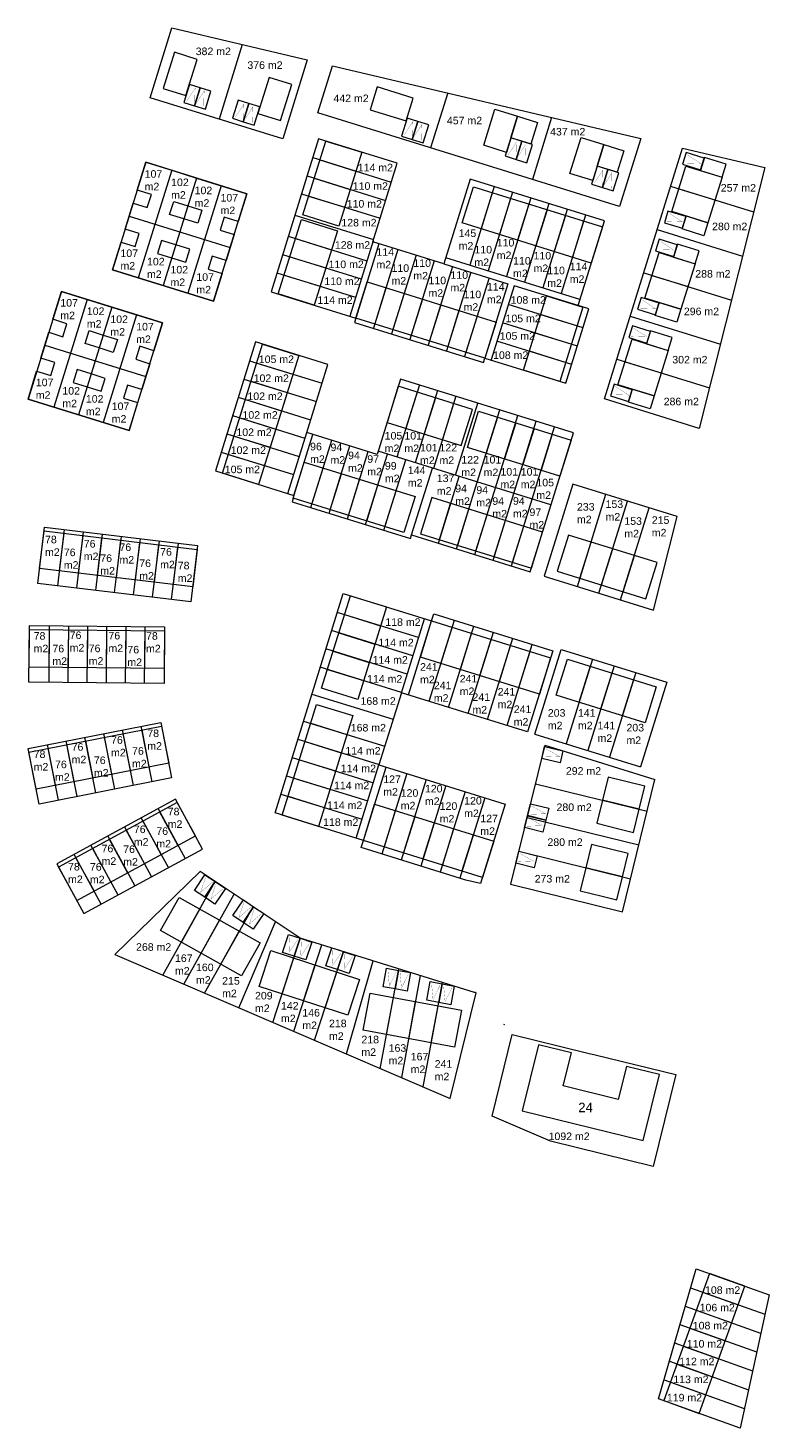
# Model space of a CAD drawing. Header units: metres. Extents: x 205799 to 208906, y 476485 to 477245.
# Tile 11 of 12: x 208480 to 208676, y 476874 to 477245. Entities that reach past the tile are written whole.
import ezdxf
from ezdxf.enums import TextEntityAlignment as Align

# ---------------------------------------------------------------- set-up
doc = ezdxf.new("R2010")
doc.units = ezdxf.units.M
doc.layers.get('0').update_dxf_attribs({"linetype": 'CONTINUOUS'})
for name, color, linetype, lineweight in [('N-PV-OG-KAVEL_BERGING-G', 161, 'CONTINUOUS', 0), ('N-PV-OG-KAVEL_ENTREE-S', 7, 'CONTINUOUS', 0), ('N-PV-OG-KAVEL_OPPERVLAK-T', 7, 'CONTINUOUS', 0), ('N-PV-OG-KAVEL_PARKEERPLAATS-S', 253, 'CONTINUOUS', 0), ('N-PV-OG-WONING-G', 80, 'CONTINUOUS', 13), ('N-PV-OG-WONINGCATEGORIE-T', 7, 'CONTINUOUS', 0)]:
    doc.layers.add(name, color=color, linetype=linetype, lineweight=lineweight)
doc.layers.add('N-PV-OG-KAVEL_KAVELGRENS-G', color=7, linetype='CONTINUOUS', lineweight=13, true_color=0xff4000)
doc.layers.add('N-PV-OG-KAVEL_TUSSENGRENS-G', color=7, linetype='CONTINUOUS', lineweight=13, true_color=0xff4000)
doc.styles.add('verklaring', font='arial.ttf', dxfattribs={"height": 2.5})

# ---------------------------------------------------------------- blocks, each defined once
blk = doc.blocks.new('pp prive2')
at = {"color": 0, "linetype": 'ByBlock', "lineweight": -2}
for p, q in [((3, -5), (3, 0)), ((3, 0), (3, -5))]:
    blk.add_line(p, q, dxfattribs=at)
at = {"color": 0, "linetype": 'ByBlock', "lineweight": -2, "flags": 128}
blk.add_lwpolyline([(0, -5), (3, -5), (6, -5), (6, 0), (3, 0), (0, 0), (0, -5)], close=True, dxfattribs=at)
at = {"color": 0, "linetype": 'ByBlock', "lineweight": -2, "const_width": 0.05, "flags": 128}
for points in [[(0.63, -4.5), (1.75, -0.5), (2.88, -4.5)], [(3.13, -4.5), (4.25, -0.5), (5.38, -4.5)]]:
    blk.add_lwpolyline(points, dxfattribs=at)
blk = doc.blocks.new('pp prive')
at = {"color": 0, "linetype": 'ByBlock', "lineweight": -2, "flags": 128}
blk.add_lwpolyline([(-1.62, 0.5), (1.62, 0.5), (1.62, -4.5), (-1.62, -4.5), (-1.62, 0.5)], close=True, dxfattribs=at)
at = {"color": 0, "linetype": 'ByBlock', "lineweight": -2, "const_width": 0.05, "flags": 128}
blk.add_lwpolyline([(-1.12, -4), (0, 0), (1.13, -4)], dxfattribs=at)

msp = doc.modelspace()

# ---------------------------------------------------------------- linework, layer by layer
at = {"layer": 'N-PV-OG-KAVEL_BERGING-G', "flags": 128}
for points in [[(208612.78, 477214.03), (208607.53, 477215.66), (208609.31, 477221.39), (208614.56, 477219.76), (208612.78, 477214.03)], [(208635.61, 477206.56), (208630.36, 477208.19), (208632.14, 477213.92), (208637.39, 477212.29), (208635.61, 477206.56)], [(208663.4, 477205.26), (208664.47, 477208.7), (208658.74, 477210.48), (208657.67, 477207.04), (208663.4, 477205.26)], [(208659.66, 477193.23), (208658.59, 477189.79), (208652.86, 477191.57), (208653.93, 477195.01), (208659.66, 477193.23)], [(208656.28, 477182.34), (208657.35, 477185.78), (208651.62, 477187.56), (208650.55, 477184.12), (208656.28, 477182.34)], [(208652.54, 477170.31), (208651.47, 477166.87), (208645.74, 477168.65), (208646.81, 477172.09), (208652.54, 477170.31)], [(208649.16, 477159.42), (208650.23, 477162.86), (208644.5, 477164.64), (208643.43, 477161.2), (208649.16, 477159.42)], [(208645.42, 477147.39), (208644.35, 477143.95), (208638.62, 477145.73), (208639.69, 477149.17), (208645.42, 477147.39)]]:
    msp.add_lwpolyline(points, close=True, dxfattribs=at)
at = {"layer": 'N-PV-OG-KAVEL_ENTREE-S', "flags": 128}
msp.add_lwpolyline([(208605.72, 476980.97), (208605.83, 476981.17)], dxfattribs=at)
at = {"layer": 'N-PV-OG-KAVEL_KAVELGRENS-G'}
for p, q in [((208625.94, 477173.32), (208625.94, 477173.32)), ((208613.87, 477057.86), (208620.84, 477080.3)), ((208620.84, 477080.3), (208648.82, 477071.61)), ((208648.82, 477071.61), (208641.85, 477049.17)), ((208616.5, 477054.94), (208607.46, 477018.13)), ((208613.87, 477057.86), (208641.85, 477049.17)), ((208616.5, 477054.94), (208645.64, 477045.9)), ((208637.03, 477010.87), (208645.64, 477045.9)), ((208607.46, 477018.13), (208637.03, 477010.87))]:
    msp.add_line(p, q, dxfattribs=at)
at = {"layer": 'N-PV-OG-KAVEL_KAVELGRENS-G', "flags": 128}
for points in [[(208512.05, 477226.3), (208517.78, 477244.76), (208553.64, 477236.32), (208547.17, 477215.39), (208512.05, 477226.3)], [(208556.44, 477222.29), (208560.3, 477234.75), (208641.92, 477215.53), (208636.31, 477197.48), (208556.44, 477222.29)], [(208544.04, 477174.97), (208566.48, 477168), (208566.13, 477166.85), (208600.28, 477156.25), (208600.63, 477157.39), (208622.06, 477150.74), (208628.17, 477170.39), (208625.3, 477171.28), (208632.27, 477193.71), (208596.75, 477204.75), (208589.78, 477182.31), (208570.96, 477188.16), (208577.43, 477208.97), (208556.61, 477215.43), (208544.04, 477174.97)], [(208632.3, 477146.58), (208652.91, 477212.94), (208674.72, 477207.81), (208657.38, 477138.79), (208632.3, 477146.58)], [(208510.92, 477209.21), (208502.08, 477180.75), (208528.82, 477172.44), (208537.66, 477200.9), (208510.92, 477209.21)], [(208488.56, 477175.01), (208479.72, 477146.55), (208506.46, 477138.25), (208515.3, 477166.71), (208488.56, 477175.01)], [(208559.09, 477155.71), (208539.91, 477161.67), (208529.3, 477127.52), (208550.1, 477121.06), (208549.59, 477119.39), (208580.97, 477109.65), (208581.26, 477110.6), (208612.64, 477100.86), (208624.06, 477137.62), (208578.3, 477151.84), (208572.12, 477131.92), (208553.49, 477137.71), (208559.09, 477155.71), (208559.09, 477155.71)], [(208651.53, 477115.48), (208623.93, 477124.05), (208616.37, 477099.7), (208645.31, 477090.71), (208651.53, 477115.48)], [(208522.82, 477092.87), (208482.3, 477097.76), (208484.09, 477112.65), (208524.62, 477107.76), (208522.82, 477092.87)], [(208545.1, 477037.02), (208563.13, 477095.08), (208586.53, 477087.81), (208587.12, 477089.72), (208618.64, 477079.94), (208611.96, 477058.45), (208578.54, 477068.83), (208572.6, 477049.73), (208606.03, 477039.35), (208599.51, 477018.35), (208595.64, 477019.21), (208567.9, 477027.83), (208568.49, 477029.75), (208545.1, 477037.02)], [(208515.73, 477071.25), (208479.98, 477071.58), (208480.12, 477086.58), (208515.87, 477086.25), (208515.73, 477071.25)], [(208517.73, 477046.27), (208482.64, 477039.36), (208479.74, 477054.08), (208514.83, 477060.98), (208517.73, 477046.27)], [(208518.75, 477040.63), (208487.34, 477023.54), (208494.51, 477010.36), (208525.92, 477027.46), (208518.75, 477040.63)], [(208607.85, 476978.39), (208627.85, 476973.47), (208629.79, 476973), (208651.16, 476967.75), (208645.19, 476943.47), (208618.01, 476950.15), (208602.53, 476956.74), (208607.85, 476978.39)], [(208646.6, 476881.96), (208656.54, 476916.38), (208675.84, 476909.46), (208668.17, 476874.22), (208646.6, 476881.96)]]:
    msp.add_lwpolyline(points, close=True, dxfattribs=at)
msp.add_lwpolyline([(208525.3, 477021.49), (208502.69, 476999.55), (208591.43, 476961.45), (208598.29, 476989.36, 0.048125), (208597.93, 476989.51), (208551.72, 477003.86), (208525.3, 477021.49)], format="xyb", close=True, dxfattribs=at)
at = {"layer": 'N-PV-OG-KAVEL_TUSSENGRENS-G'}
for p, q in [((208555.06, 477210.44), (208575.88, 477203.97)), ((208553.56, 477205.61), (208574.38, 477199.14)), ((208603.11, 477202.77), (208596.65, 477181.96)), ((208552.08, 477200.86), (208572.9, 477194.39)), ((208607.95, 477201.27), (208601.48, 477180.46)), ((208612.78, 477199.77), (208606.32, 477178.96)), ((208550.34, 477195.24), (208571.16, 477188.78)), ((208617.61, 477198.27), (208611.15, 477177.46)), ((208622.44, 477196.76), (208615.98, 477175.96)), ((208627.28, 477195.26), (208620.81, 477174.45)), ((208548.59, 477189.63), (208569.41, 477183.16)), ((208571.05, 477188.43), (208564.86, 477168.5)), ((208547.09, 477184.8), (208567.91, 477178.33)), ((208572.59, 477187.65), (208566.56, 477168.26)), ((208577.58, 477186.1), (208571.12, 477165.3)), ((208582.41, 477184.6), (208575.95, 477163.8)), ((208587.25, 477183.1), (208580.79, 477162.3)), ((208592.08, 477181.6), (208585.62, 477160.8)), ((208589.78, 477182.31), (208606.74, 477177.05)), ((208625.81, 477172.9), (208590.28, 477183.94)), ((208545.59, 477179.96), (208566.41, 477173.5)), ((208596.91, 477180.1), (208590.45, 477159.3)), ((208601.74, 477178.6), (208595.28, 477157.8)), ((208606.74, 477177.05), (208600.63, 477157.39)), ((208608.36, 477176.54), (208602.26, 477156.89)), ((208625.3, 477171.28), (208608.36, 477176.54)), ((208626.62, 477165.4), (208606.81, 477171.55)), ((208625.12, 477160.56), (208605.31, 477166.71)), ((208623.62, 477155.73), (208603.81, 477161.88)), ((208538.36, 477156.67), (208557.53, 477150.72)), ((208536.86, 477151.84), (208556.03, 477145.88)), ((208535.36, 477147.01), (208554.53, 477141.05)), ((208583.3, 477150.29), (208577.36, 477131.19)), ((208588.13, 477148.78), (208582.2, 477129.68)), ((208592.96, 477147.28), (208587.03, 477128.18)), ((208592.83, 477126.38), (208598.77, 477145.48)), ((208598.64, 477124.58), (208604.57, 477143.68)), ((208603.47, 477123.08), (208609.4, 477142.18)), ((208608.3, 477121.57), (208614.24, 477140.67)), ((208532.35, 477137.34), (208551.53, 477131.39)), ((208548.48, 477121.56), (208553.49, 477137.71)), ((208550.1, 477121.06), (208555.12, 477137.2)), ((208613.14, 477120.07), (208619.07, 477139.17)), ((208530.85, 477132.51), (208550.03, 477126.55)), ((208554.58, 477117.84), (208560.11, 477135.65)), ((208559.41, 477116.34), (208564.94, 477134.15)), ((208564.24, 477114.84), (208569.78, 477132.65)), ((208618.13, 477118.52), (208572.37, 477132.74)), ((208569.08, 477113.34), (208574.86, 477131.96)), ((208573.91, 477111.84), (208579.69, 477130.46)), ((208581.26, 477110.6), (208586.75, 477128.27)), ((208588.32, 477108.41), (208593.81, 477126.08)), ((208593.15, 477106.91), (208598.64, 477124.58)), ((208597.99, 477105.41), (208603.47, 477123.08)), ((208602.82, 477103.91), (208608.3, 477121.57)), ((208625.11, 477096.98), (208632.67, 477121.34)), ((208607.65, 477102.41), (208613.14, 477120.07)), ((208630.84, 477095.2), (208638.4, 477119.56)), ((208636.57, 477093.42), (208644.13, 477117.78)), ((208489.29, 477112.03), (208487.49, 477097.13)), ((208494.31, 477111.42), (208492.51, 477096.53)), ((208499.33, 477110.81), (208497.54, 477095.92)), ((208509.38, 477109.6), (208507.59, 477094.71)), ((208514.41, 477109), (208512.61, 477094.1)), ((208519.43, 477108.39), (208517.63, 477093.5)), ((208583.07, 477083.41), (208561.58, 477090.09)), ((208485.35, 477086.53), (208485.21, 477071.54)), ((208490.41, 477086.49), (208490.27, 477071.49)), ((208495.47, 477086.44), (208495.32, 477071.44)), ((208505.58, 477086.34), (208505.44, 477071.35)), ((208510.64, 477086.3), (208510.5, 477071.3)), ((208581.57, 477078.58), (208560.08, 477085.26)), ((208580.06, 477073.75), (208558.58, 477080.42)), ((208629.11, 477077.73), (208622.14, 477055.29)), ((208578.56, 477068.92), (208557.08, 477075.59)), ((208634.83, 477075.95), (208627.86, 477053.51)), ((208640.57, 477074.17), (208633.6, 477051.73)), ((208554.86, 477068.47), (208576.35, 477061.79)), ((208507.63, 477044.28), (208504.73, 477059)), ((208512.6, 477045.26), (208509.7, 477059.97)), ((208552.65, 477061.34), (208574.14, 477054.67)), ((208487.77, 477040.37), (208484.87, 477055.09)), ((208492.74, 477041.35), (208489.84, 477056.07)), ((208497.7, 477042.33), (208494.8, 477057.04)), ((208502.67, 477043.3), (208499.77, 477058.02)), ((208551.15, 477056.51), (208572.64, 477049.84)), ((208549.65, 477051.68), (208571.14, 477045)), ((208548.15, 477046.85), (208569.64, 477040.17)), ((208614, 477044.74), (208643.57, 477037.48)), ((208546.65, 477042.01), (208568.13, 477035.34)), ((208514.16, 477038.13), (208521.33, 477024.96)), ((208505.27, 477033.29), (208512.44, 477020.12)), ((208516.88, 477022.54), (208509.71, 477035.71)), ((208611.8, 477035.8), (208641.37, 477028.54)), ((208503.55, 477015.28), (208496.38, 477028.46)), ((208500.82, 477030.87), (208507.99, 477017.7)), ((208499.1, 477012.86), (208491.93, 477026.04)), ((208609.61, 477026.87), (208639.18, 477019.6)), ((208544.49, 476981.55), (208551.74, 477003.86))]:
    msp.add_line(p, q, dxfattribs=at)
at = {"layer": 'N-PV-OG-KAVEL_TUSSENGRENS-G', "flags": 128}
for points in [[(208536.4, 477240.37), (208530.27, 477220.64)], [(208590.8, 477227.57), (208586.28, 477213.02)], [(208618.31, 477221.09), (208613.2, 477204.66)], [(208517.75, 477207.09), (208508.91, 477178.63)], [(208524.29, 477205.05), (208515.45, 477176.59)], [(208530.83, 477203.02), (208521.99, 477174.56)], [(208649.79, 477202.89), (208671.77, 477196.06)], [(208506.5, 477194.98), (208533.24, 477186.67)], [(208646.23, 477191.43), (208668.84, 477184.41)], [(208642.67, 477179.97), (208665.91, 477172.75)], [(208495.38, 477172.89), (208486.54, 477144.43)], [(208501.93, 477170.86), (208493.09, 477142.4)], [(208508.47, 477168.83), (208499.63, 477140.37)], [(208639.11, 477168.51), (208662.99, 477161.1)], [(208484.14, 477160.78), (208510.88, 477152.48)], [(208635.57, 477157.12), (208660.08, 477149.51)], [(208533.86, 477142.18), (208553.03, 477136.23)], [(208504.36, 477110.21), (208502.56, 477095.32)], [(208578.54, 477068.83), (208584.62, 477088.41)], [(208580.45, 477068.24), (208586.53, 477087.81)], [(208585.89, 477066.55), (208592.56, 477088.03)], [(208500.53, 477086.39), (208500.38, 477071.39)], [(208591.05, 477064.95), (208597.72, 477086.43)], [(208596.2, 477063.34), (208602.88, 477084.83)], [(208601.36, 477061.74), (208608.04, 477083.23)], [(208606.52, 477060.14), (208613.19, 477081.63)], [(208566.58, 477030.34), (208572.6, 477049.73)], [(208568.49, 477029.75), (208574.51, 477049.14)], [(208579.96, 477047.45), (208573.34, 477026.14)], [(208585.12, 477045.85), (208578.5, 477024.53)], [(208590.27, 477044.24), (208583.65, 477022.93)], [(208595.43, 477042.64), (208588.81, 477021.33)], [(208600.59, 477041.04), (208593.97, 477019.73)], [(208515.4, 476994.1), (208529.26, 477018.85)], [(208520.94, 476991.72), (208534.27, 477015.51)], [(208526.45, 476989.28), (208539.27, 477012.17)], [(208535.56, 476985.44), (208545.18, 477008.23)], [(208550.04, 476979.22), (208557.47, 477002.08)], [(208555.58, 476976.85), (208563.2, 477000.3)], [(208563.98, 476973.24), (208571.11, 476997.84)], [(208572.94, 476969.25), (208577.86, 476995.74)], [(208578.62, 476966.95), (208583.63, 476993.95)], [(208584.27, 476964.53), (208589.4, 476992.16)], [(208655.09, 476911.35), (208674.72, 476904.31)], [(208653.68, 476906.48), (208673.63, 476899.32)], [(208652.27, 476901.61), (208672.55, 476894.34)], [(208650.87, 476896.74), (208671.46, 476889.35)], [(208649.46, 476891.87), (208670.38, 476884.36)], [(208648.05, 476886.99), (208669.29, 476879.38)]]:
    msp.add_lwpolyline(points, dxfattribs=at)
at = {"layer": 'N-PV-OG-WONING-G'}
for p, q in [((208552.44, 477195.27), (208558.52, 477214.84)), ((208558.52, 477214.84), (208568.07, 477211.87)), ((208568.07, 477211.87), (208561.99, 477192.31)), ((208556.97, 477209.85), (208566.52, 477206.88)), ((208555.47, 477205.01), (208565.02, 477202.05)), ((208594.65, 477193.15), (208597.62, 477202.7)), ((208597.62, 477202.7), (208631.77, 477192.09)), ((208553.99, 477200.27), (208563.54, 477197.3)), ((208602.61, 477201.14), (208599.64, 477191.59)), ((208607.44, 477199.64), (208604.48, 477190.09)), ((208651.98, 477202.21), (208661.53, 477199.24)), ((208561.99, 477192.31), (208552.44, 477195.27)), ((208612.28, 477198.14), (208609.31, 477188.59)), ((208617.11, 477196.64), (208614.14, 477187.09)), ((208545.95, 477174.38), (208552.06, 477194.03)), ((208552.06, 477194.03), (208561.61, 477191.06)), ((208628.8, 477182.54), (208594.65, 477193.15)), ((208621.94, 477195.14), (208618.97, 477185.59)), ((208626.77, 477193.64), (208623.81, 477184.09)), ((208631.77, 477192.09), (208628.8, 477182.54)), ((208631.77, 477192.09), (208628.8, 477182.54)), ((208550.5, 477189.04), (208560.05, 477186.07)), ((208561.61, 477191.06), (208555.5, 477171.41)), ((208549, 477184.2), (208558.55, 477181.24)), ((208547.5, 477179.37), (208557.05, 477176.41)), ((208566.48, 477168), (208569.45, 477177.55)), ((208569.45, 477177.55), (208603.6, 477166.94)), ((208644.86, 477179.29), (208654.41, 477176.33)), ((208555.5, 477171.41), (208545.95, 477174.38)), ((208574.44, 477176), (208571.48, 477166.45)), ((208579.28, 477174.5), (208576.31, 477164.95)), ((208584.11, 477173), (208581.14, 477163.45)), ((208610.89, 477154.21), (208616.99, 477173.86)), ((208616.99, 477173.86), (208626.54, 477170.89)), ((208588.94, 477171.5), (208585.97, 477161.95)), ((208593.77, 477169.99), (208590.81, 477160.44)), ((208626.54, 477170.89), (208620.44, 477151.24)), ((208600.63, 477157.39), (208566.48, 477168)), ((208598.61, 477168.49), (208595.64, 477158.94)), ((208603.6, 477166.94), (208600.63, 477157.39)), ((208624.99, 477165.9), (208615.44, 477168.87)), ((208623.49, 477161.07), (208613.94, 477164.03)), ((208621.99, 477156.23), (208612.44, 477159.2)), ((208540.27, 477156.08), (208549.82, 477153.11)), ((208637.76, 477156.44), (208647.31, 477153.47)), ((208538.77, 477151.25), (208548.32, 477148.28)), ((208620.44, 477151.24), (208610.89, 477154.21)), ((208582.7, 477148.38), (208579.74, 477138.83)), ((208537.27, 477146.41), (208546.82, 477143.45)), ((208587.53, 477146.87), (208584.57, 477137.32)), ((208592.37, 477145.37), (208589.4, 477135.82)), ((208535.76, 477141.58), (208545.31, 477138.62)), ((208603.98, 477141.77), (208601.01, 477132.22)), ((208608.81, 477140.27), (208605.85, 477130.72)), ((208534.26, 477136.75), (208543.81, 477133.78)), ((208613.64, 477138.76), (208610.68, 477129.21)), ((208618.48, 477137.26), (208615.51, 477127.71)), ((208532.76, 477131.92), (208542.31, 477128.95)), ((208554.86, 477118.74), (208557.82, 477128.29)), ((208559.69, 477117.24), (208562.66, 477126.79)), ((208564.52, 477115.74), (208567.49, 477125.29)), ((208569.36, 477114.24), (208572.32, 477123.79)), ((208574.19, 477112.74), (208577.15, 477122.29)), ((208588.62, 477109.37), (208591.58, 477118.92)), ((208593.45, 477107.86), (208596.42, 477117.41)), ((208598.28, 477106.36), (208601.25, 477115.91)), ((208603.11, 477104.86), (208606.08, 477114.41)), ((208489.17, 477111.03), (208487.97, 477101.11)), ((208494.19, 477110.43), (208492.99, 477100.5)), ((208607.95, 477103.36), (208610.91, 477112.91)), ((208499.21, 477109.82), (208498.02, 477099.89)), ((208504.24, 477109.22), (208503.04, 477099.29)), ((208509.26, 477108.61), (208508.06, 477098.68)), ((208514.29, 477108), (208513.09, 477098.08)), ((208519.31, 477107.4), (208518.11, 477097.47)), ((208625.78, 477099.13), (208628.74, 477108.68)), ((208631.51, 477097.35), (208634.47, 477106.9)), ((208637.24, 477095.57), (208640.2, 477105.12)), ((208563.49, 477089.49), (208573.04, 477086.53)), ((208485.34, 477085.53), (208485.24, 477075.53)), ((208490.4, 477085.49), (208490.3, 477075.49)), ((208495.46, 477085.44), (208495.36, 477075.44)), ((208500.52, 477085.39), (208500.42, 477075.39)), ((208505.58, 477085.35), (208505.48, 477075.35)), ((208510.64, 477085.3), (208510.54, 477075.3)), ((208561.99, 477084.66), (208571.54, 477081.7)), ((208589.01, 477076.57), (208591.97, 477086.12)), ((208594.16, 477074.97), (208597.13, 477084.52)), ((208599.32, 477073.37), (208602.29, 477082.92)), ((208604.48, 477071.77), (208607.44, 477081.32)), ((208560.49, 477079.83), (208570.04, 477076.86)), ((208609.63, 477070.17), (208612.6, 477079.72)), ((208558.99, 477075), (208568.54, 477072.03)), ((208628.51, 477075.82), (208625.55, 477066.27)), ((208634.24, 477074.04), (208631.27, 477064.49)), ((208639.98, 477072.26), (208637.01, 477062.71)), ((208511.82, 477049.18), (208509.89, 477058.99)), ((208554.56, 477060.75), (208564.11, 477057.78)), ((208491.96, 477045.27), (208490.03, 477055.09)), ((208496.93, 477046.25), (208495, 477056.06)), ((208501.89, 477047.23), (208499.96, 477057.04)), ((208506.86, 477048.2), (208504.93, 477058.02)), ((208553.06, 477055.92), (208562.61, 477052.95)), ((208487, 477044.3), (208485.07, 477054.11)), ((208551.56, 477051.08), (208561.11, 477048.12)), ((208550.06, 477046.25), (208559.61, 477043.29)), ((208633.27, 477046.49), (208631.76, 477040.37)), ((208548.56, 477041.42), (208558.11, 477038.45)), ((208641.48, 477037.99), (208631.76, 477040.37)), ((208519.41, 477028.47), (208514.63, 477037.25)), ((208576.9, 477037.61), (208573.94, 477028.06)), ((208582.06, 477036.01), (208579.09, 477026.46)), ((208510.53, 477023.63), (208505.74, 477032.41)), ((208514.97, 477026.05), (208510.19, 477034.83)), ((208587.22, 477034.41), (208584.25, 477024.86)), ((208592.37, 477032.81), (208589.41, 477023.26)), ((208506.08, 477021.21), (208501.3, 477030)), ((208597.53, 477031.2), (208594.56, 477021.65)), ((208628.88, 477028.62), (208627.37, 477022.5)), ((208497.19, 477016.37), (208492.41, 477025.16)), ((208501.64, 477018.79), (208496.86, 477027.58)), ((208637.09, 477020.12), (208627.37, 477022.5)), ((208520.3, 477002.84), (208525.18, 477011.57)), ((208525.53, 476999.91), (208530.42, 477008.63)), ((208530.77, 476996.98), (208535.65, 477005.7)), ((208546.95, 476989.11), (208550.04, 476998.62)), ((208552.65, 476987.26), (208555.74, 476996.77)), ((208558.36, 476985.4), (208561.45, 476994.91)), ((208574.63, 476978.33), (208576.45, 476988.17)), ((208580.49, 476977.25), (208582.31, 476987.08)), ((208586.43, 476976.14), (208588.25, 476985.98)), ((208614.79, 476975.65), (208610.5, 476958.17)), ((208623.53, 476973.5), (208614.79, 476975.65)), ((208621.39, 476964.76), (208623.53, 476973.5)), ((208638.1, 476969.93), (208635.96, 476961.19)), ((208646.84, 476967.78), (208638.1, 476969.93)), ((208642.55, 476950.3), (208646.84, 476967.78)), ((208635.96, 476961.19), (208621.39, 476964.76)), ((208610.5, 476958.17), (208642.55, 476950.3)), ((208658.28, 476910.2), (208667.7, 476906.83)), ((208656.58, 476905.44), (208665.99, 476902.06)), ((208654.87, 476900.68), (208664.28, 476897.3)), ((208653.16, 476895.91), (208662.57, 476892.54)), ((208651.45, 476891.15), (208660.86, 476887.78)), ((208649.74, 476886.39), (208659.16, 476883.01))]:
    msp.add_line(p, q, dxfattribs=at)
at = {"layer": 'N-PV-OG-WONING-G', "flags": 128}
for points in [[(208524.49, 477236.45), (208518.47, 477238.32), (208515.5, 477228.77), (208521.52, 477226.9), (208524.49, 477236.45)], [(208641.48, 477037.99), (208642.98, 477044.11), (208633.27, 477046.49)], [(208631.76, 477040.37), (208630.26, 477034.26), (208636.09, 477032.83), (208639.97, 477031.87), (208641.48, 477037.99)], [(208637.09, 477020.12), (208638.59, 477026.24), (208628.88, 477028.62)], [(208627.37, 477022.5), (208625.87, 477016.38), (208631.7, 477014.95), (208635.58, 477014), (208637.09, 477020.12)]]:
    msp.add_lwpolyline(points, dxfattribs=at)
for points in [[(208543.51, 477231.69), (208540.55, 477222.14), (208546.56, 477220.27), (208549.53, 477229.82), (208543.51, 477231.69)], [(208572.12, 477229.15), (208570.25, 477223.13), (208579.8, 477220.17), (208581.67, 477226.18), (208572.12, 477229.15)], [(208606.34, 477211.84), (208600.32, 477213.71), (208603.29, 477223.26), (208609.31, 477221.39), (208606.34, 477211.84)], [(208629.17, 477204.37), (208623.15, 477206.24), (208626.12, 477215.79), (208632.14, 477213.92), (208629.17, 477204.37)], [(208531.1, 477179.8), (208528.82, 477172.44), (208502.08, 477180.75), (208504.36, 477188.1), (208508.09, 477186.94), (208509.15, 477190.38), (208505.43, 477191.54), (208507.57, 477198.41), (208511.29, 477197.26), (208512.36, 477200.7), (208508.63, 477201.85), (208510.92, 477209.21), (208511.2, 477209.12), (208517.75, 477207.09), (208524.29, 477205.05), (208530.83, 477203.02), (208537.37, 477200.99), (208537.66, 477200.9), (208535.37, 477193.55), (208531.65, 477194.7), (208530.58, 477191.27), (208534.31, 477190.11), (208532.17, 477183.23), (208528.45, 477184.39), (208527.38, 477180.95), (208531.1, 477179.8)], [(208663.4, 477205.26), (208659.66, 477193.23), (208650.11, 477196.19), (208653.85, 477208.23), (208663.4, 477205.26)], [(208522, 477197.7), (208525.73, 477196.54), (208524.66, 477193.1), (208520.94, 477194.26), (208517.21, 477195.42), (208518.28, 477198.86), (208522, 477197.7)], [(208517.73, 477183.95), (208521.46, 477182.79), (208522.52, 477186.23), (208518.8, 477187.39), (208515.08, 477188.54), (208514.01, 477185.1), (208517.73, 477183.95)], [(208656.28, 477182.34), (208652.54, 477170.31), (208642.99, 477173.27), (208646.73, 477185.31), (208656.28, 477182.34)], [(208508.74, 477145.6), (208506.46, 477138.25), (208479.72, 477146.55), (208482, 477153.91), (208485.72, 477152.75), (208486.79, 477156.19), (208483.07, 477157.34), (208485.2, 477164.22), (208488.93, 477163.06), (208490, 477166.5), (208486.27, 477167.66), (208488.56, 477175.01), (208488.84, 477174.92), (208495.38, 477172.89), (208501.93, 477170.86), (208508.47, 477168.83), (208515.01, 477166.79), (208515.3, 477166.71), (208513.01, 477159.35), (208509.29, 477160.51), (208508.22, 477157.07), (208511.94, 477155.91), (208509.81, 477149.04), (208506.08, 477150.2), (208505.02, 477146.76), (208508.74, 477145.6)], [(208499.64, 477163.5), (208503.37, 477162.35), (208502.3, 477158.91), (208498.57, 477160.07), (208494.85, 477161.22), (208495.92, 477164.66), (208499.64, 477163.5)], [(208649.16, 477159.42), (208645.42, 477147.39), (208635.87, 477150.35), (208639.61, 477162.39), (208649.16, 477159.42)], [(208540.76, 477123.96), (208531.21, 477126.92), (208541.82, 477161.07), (208551.37, 477158.11), (208540.76, 477123.96)], [(208495.37, 477149.75), (208499.09, 477148.6), (208500.16, 477152.03), (208496.44, 477153.19), (208492.71, 477154.35), (208491.65, 477150.91), (208495.37, 477149.75)], [(208574.74, 477140.38), (208594.4, 477134.27), (208594.4, 477134.27), (208597.36, 477143.82), (208597.36, 477143.82), (208577.71, 477149.93), (208577.71, 477149.93), (208574.74, 477140.38), (208574.74, 477140.38)], [(208620.5, 477126.16), (208596.02, 477133.77), (208598.98, 477143.32), (208623.47, 477135.71), (208620.5, 477126.16)], [(208579.18, 477111.19), (208549.86, 477120.29), (208552.83, 477129.84), (208582.15, 477120.74), (208579.18, 477111.19)], [(208615.91, 477111.36), (208586.59, 477120.47), (208583.62, 477110.92), (208612.94, 477101.81), (208615.91, 477111.36)], [(208523.3, 477096.84), (208482.78, 477101.73), (208483.98, 477111.66), (208524.5, 477106.77), (208523.3, 477096.84)], [(208646.22, 477103.25), (208622.73, 477110.55), (208619.76, 477101), (208643.25, 477093.7), (208646.22, 477103.25)], [(208566.99, 477067.04), (208557.44, 477070), (208565.04, 477094.49), (208574.59, 477091.52), (208566.99, 477067.04)], [(208615.08, 477068.48), (208583.56, 477078.26), (208586.53, 477087.81), (208618.04, 477078.03), (208615.08, 477068.48)], [(208515.77, 477075.25), (208480.01, 477075.58), (208480.11, 477085.58), (208515.86, 477085.25), (208515.77, 477075.25)], [(208622.5, 477077.69), (208645.99, 477070.39), (208643.02, 477060.84), (208619.53, 477068.14), (208622.5, 477077.69)], [(208556.56, 477033.46), (208547.01, 477036.43), (208556.11, 477065.74), (208565.66, 477062.78), (208556.56, 477033.46)], [(208516.95, 477050.19), (208481.87, 477043.29), (208479.94, 477053.1), (208515.02, 477060), (208516.95, 477050.19)], [(208519.23, 477039.75), (208487.82, 477022.66), (208492.6, 477013.87), (208524.01, 477030.97), (208519.23, 477039.75)], [(208571.46, 477039.3), (208602.97, 477029.51), (208600.01, 477019.96), (208568.49, 477029.75), (208571.46, 477039.3)], [(208519.69, 477014.65), (208541.15, 477002.62), (208536.26, 476993.9), (208514.8, 477005.92), (208519.69, 477014.65)], [(208544.03, 477000.58), (208567.43, 476992.97), (208564.33, 476983.46), (208540.94, 476991.07), (208544.03, 477000.58)], [(208570.26, 476989.32), (208594.45, 476984.83), (208592.62, 476974.99), (208568.44, 476979.48), (208570.26, 476989.32)], [(208660.05, 476915.13), (208647.98, 476881.47), (208657.39, 476878.09), (208669.46, 476911.75), (208660.05, 476915.13)]]:
    msp.add_lwpolyline(points, close=True, dxfattribs=at)

# ---------------------------------------------------------------- block references
at = {"layer": 'N-PV-OG-KAVEL_PARKEERPLAATS-S'}
for name, p, rotation in [('pp prive2', (208522.42, 477229.81), 342.745141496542), ('pp prive2', (208535.32, 477225.63), 342.745141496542), ('pp prive2', (208580.04, 477220.93), 342.745141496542), ('pp prive2', (208607.53, 477215.66), 342.7451414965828), ('pp prive2', (208630.36, 477208.19), 342.7451414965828), ('pp prive', (208620.44, 477051.96), 256.2017699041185), ('pp prive', (208615.9, 477033.64), 256.2017699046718), ('pp prive', (208616.68, 477036.79), 256.2017699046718), ('pp prive', (208613.59, 477024.21), 256.2017699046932), ('pp prive', (208525.41, 477016), 146.3013012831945), ('pp prive', (208528.12, 477014.2), 146.3013012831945), ('pp prive', (208535.56, 477009.34), 146.2854166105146), ('pp prive', (208538.26, 477007.54), 146.2854166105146), ('pp prive', (208548.8, 477000.08), 161.9914904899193), ('pp prive', (208551.89, 476999.07), 161.9914904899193), ('pp prive', (208560.26, 476996.52), 161.9914904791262), ('pp prive', (208563.35, 476995.51), 161.9914904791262), ('pp prive', (208575.36, 476991.22), 169.482922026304), ('pp prive', (208578.56, 476990.63), 169.482922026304), ('pp prive', (208586.92, 476987.64), 169.4829220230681), ('pp prive', (208590.11, 476987.04), 169.4829220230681)]:
    msp.add_blockref(name, p, dxfattribs=dict(at, rotation=rotation))
at = {"layer": 'N-PV-OG-KAVEL_PARKEERPLAATS-S', "extrusion": (0, 0, -1), "rotation": 107.2548585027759}
for p in [(-208657.72, 477208.91), (-208652.92, 477193.44), (-208650.61, 477185.99), (-208645.8, 477170.52), (-208643.49, 477163.07), (-208638.68, 477147.6)]:
    msp.add_blockref('pp prive', p, dxfattribs=at)

# ---------------------------------------------------------------- texts
at = {"layer": 'N-PV-OG-KAVEL_OPPERVLAK-T', "color": 7, "style": 'verklaring'}
for s, p in [('382 m2', (208524.1, 477239.58)), ('376 m2', (208537.78, 477235.94)), ('442 m2', (208560.56, 477227.14)), ('457 m2', (208590.59, 477221.27)), ('437 m2', (208617.9, 477218.31)), ('114 m2', (208567, 477208.82)), ('110 m2', (208565.67, 477203.93)), ('257 m2', (208663.08, 477203.46)), ('110 m2', (208564.07, 477199.22)), ('128 m2', (208562.65, 477194.24)), ('280 m2', (208660.77, 477193.24)), ('128 m2', (208560.94, 477188.33)), ('110 m2', (208559.27, 477183.2)), ('288 m2', (208656.32, 477180.7)), ('110 m2', (208558.15, 477178.73)), ('114 m2', (208556.32, 477173.75)), ('108 m2', (208607.46, 477173.78)), ('296 m2', (208653.3, 477170.75)), ('105 m2', (208606.11, 477168.89)), ('105 m2', (208604.58, 477164.25)), ('105 m2', (208540.8, 477158.08)), ('108 m2', (208602.81, 477159.17)), ('302 m2', (208650.24, 477157.97)), ('102 m2', (208539.44, 477153.06)), ('102 m2', (208537.8, 477148.3)), ('102 m2', (208536.49, 477143.35)), ('286 m2', (208647.96, 477146.9)), ('102 m2', (208534.88, 477138.77)), ('102 m2', (208533.37, 477134.02)), ('105 m2', (208531.8, 477128.93)), ('108 m2', (208658.9, 476911.72)), ('106 m2', (208657.48, 476907.09)), ('108 m2', (208655.66, 476902.32)), ('110 m2', (208654.09, 476897.51)), ('112 m2', (208652.08, 476892.84)), ('113 m2', (208650.51, 476888.09)), ('119 m2', (208648.81, 476883.27))]:
    msp.add_text(s, height=2, dxfattribs=at).set_placement(p, align=Align.TOP_LEFT)
at = {"layer": 'N-PV-OG-KAVEL_OPPERVLAK-T', "color": 7, "char_height": 2, "attachment_point": 1, "style": 'verklaring'}
for s, insert in [('107\\Pm2', (208510.59, 477207.13)), ('102\\Pm2', (208517.6, 477204.91)), ('102\\Pm2', (208523.82, 477202.77)), ('107\\Pm2', (208530.67, 477200.82)), ('145\\Pm2', (208593.7, 477191.44)), ('110\\Pm2', (208603.78, 477188.93)), ('107\\Pm2', (208504.19, 477186.15)), ('114\\Pm2', (208571.94, 477186.47)), ('110\\Pm2', (208597.87, 477187.09)), ('110\\Pm2', (208608.1, 477184.15)), ('110\\Pm2', (208613.52, 477185.49)), ('102\\Pm2', (208511.21, 477183.93)), ('102\\Pm2', (208517.43, 477181.79)), ('110\\Pm2', (208575.93, 477182.2)), ('110\\Pm2', (208581.71, 477183.53)), ('110\\Pm2', (208591.53, 477180.37)), ('110\\Pm2', (208617.16, 477181.58)), ('114\\Pm2', (208623.11, 477182.64)), ('107\\Pm2', (208524.27, 477179.84)), ('110\\Pm2', (208585.72, 477178.94)), ('114\\Pm2', (208601.18, 477177.26)), ('107\\Pm2', (208488.27, 477173.02)), ('110\\Pm2', (208595, 477175.25)), ('102\\Pm2', (208495.29, 477170.8)), ('102\\Pm2', (208501.51, 477168.67)), ('107\\Pm2', (208508.35, 477166.71)), ('107\\Pm2', (208481.79, 477151.95)), ('102\\Pm2', (208488.81, 477149.73)), ('102\\Pm2', (208495.03, 477147.6)), ('107\\Pm2', (208501.87, 477145.64)), ('105\\Pm2', (208574.12, 477137.84)), ('101\\Pm2', (208579.34, 477137.84)), ('96\\Pm2', (208554.39, 477134.99)), ('94\\Pm2', (208559.78, 477134.77)), ('94\\Pm2', (208564.43, 477132.64)), ('101\\Pm2', (208583.48, 477134.69)), ('122\\Pm2', (208588.63, 477134.69)), ('97\\Pm2', (208569.52, 477131.68)), ('99\\Pm2', (208574.18, 477129.87)), ('144\\Pm2', (208580.25, 477128.71)), ('122\\Pm2', (208594.41, 477131.49)), ('101\\Pm2', (208600.31, 477131.49)), ('137\\Pm2', (208587.92, 477126.58)), ('101\\Pm2', (208604.77, 477128.29)), ('101\\Pm2', (208610.14, 477128.29)), ('105\\Pm2', (208614.27, 477125.45)), ('94\\Pm2', (208592.79, 477123.88)), ('94\\Pm2', (208598.38, 477123.48)), ('94\\Pm2', (208602.61, 477120.54)), ('94\\Pm2', (208608.07, 477120.58)), ('97\\Pm2', (208612.45, 477117.6)), ('233\\Pm2', (208625.01, 477119.02)), ('153\\Pm2', (208632.58, 477119.73)), ('153\\Pm2', (208637.55, 477115.27)), ('215\\Pm2', (208644.81, 477115.53)), ('78\\Pm2', (208484.22, 477110.38)), ('76\\Pm2', (208489.2, 477106.97)), ('76\\Pm2', (208494.48, 477109.25)), ('76\\Pm2', (208503.93, 477108.34)), ('76\\Pm2', (208514.69, 477107.09)), ('76\\Pm2', (208498.85, 477105.44)), ('76\\Pm2', (208509.16, 477104.09)), ('78\\Pm2', (208519.36, 477103.48)), ('118 m2', (208574.29, 477088.52)), ('78\\Pm2', (208481.21, 477084.86)), ('76\\Pm2', (208490.75, 477085.06)), ('76\\Pm2', (208501.01, 477084.93)), ('78\\Pm2', (208510.96, 477084.85)), ('76\\Pm2', (208486.18, 477081.51)), ('76\\Pm2', (208495.78, 477081.56)), ('76\\Pm2', (208506.02, 477081.23)), ('114 m2', (208572.48, 477083.1)), ('114 m2', (208570.92, 477078.52)), ('241\\Pm2', (208583.49, 477076.65)), ('114 m2', (208569.47, 477073.49)), ('241\\Pm2', (208593.98, 477073.54)), ('241\\Pm2', (208587.13, 477071.76)), ('241\\Pm2', (208604.02, 477070.07)), ('168 m2', (208567.72, 477067.63)), ('241\\Pm2', (208597.35, 477068.65)), ('241\\Pm2', (208608.28, 477065.45)), ('203\\Pm2', (208617.3, 477064.49)), ('141\\Pm2', (208625.27, 477064.49)), ('78\\Pm2', (208511.29, 477059.08)), ('168 m2', (208565.14, 477060.57)), ('141\\Pm2', (208630.45, 477061.14)), ('203\\Pm2', (208638.11, 477060.58)), ('76\\Pm2', (208491.27, 477055.48)), ('76\\Pm2', (208501.7, 477057.32)), ('76\\Pm2', (208507.26, 477054.41)), ('114 m2', (208563.71, 477054.47)), ('78\\Pm2', (208481.22, 477053.54)), ('76\\Pm2', (208486.87, 477050.85)), ('76\\Pm2', (208497.16, 477051.95)), ('114 m2', (208562.49, 477049.8)), ('127\\Pm2', (208573.75, 477046.93)), ('292 m2', (208622.08, 477049.12)), ('114 m2', (208560.71, 477045.28)), ('120\\Pm2', (208578.37, 477043.29)), ('120\\Pm2', (208584.77, 477044.44)), ('114 m2', (208558.88, 477040.04)), ('120\\Pm2', (208588.68, 477039.82)), ('120\\Pm2', (208595.16, 477041.24)), ('280 m2', (208619.6, 477039.52)), ('78\\Pm2', (208516.7, 477038.37)), ('127\\Pm2', (208599.43, 477036.53)), ('76\\Pm2', (208507.73, 477033.68)), ('76\\Pm2', (208513.68, 477033.2)), ('118 m2', (208557.82, 477035.57)), ('76\\Pm2', (208499.19, 477028.6)), ('76\\Pm2', (208504.92, 477028.41)), ('280 m2', (208617.2, 477030.28)), ('78\\Pm2', (208490.32, 477023.78)), ('76\\Pm2', (208496.1, 477023.73)), ('273 m2', (208613.82, 477020.59)), ('268 m2', (208508.31, 477002.53)), ('167\\Pm2', (208518.62, 476999.57)), ('160\\Pm2', (208524.18, 476997.14)), ('215\\Pm2', (208531.1, 476993.58)), ('209\\Pm2', (208539.8, 476989.65)), ('142\\Pm2', (208546.67, 476986.97)), ('146\\Pm2', (208552.33, 476985.13)), ('218\\Pm2', (208559.38, 476982.29)), ('218\\Pm2', (208567.96, 476978.03)), ('163\\Pm2', (208575.17, 476975.8)), ('167\\Pm2', (208581.01, 476973.51)), ('241\\Pm2', (208587.35, 476971.58)), ('1092 m2', (208617.5, 476952.43))]:
    msp.add_mtext(s, dxfattribs=dict(at, insert=insert))
at = {"layer": 'N-PV-OG-WONINGCATEGORIE-T', "style": 'verklaring'}
msp.add_text('24', height=2.5, dxfattribs=at).set_placement((208625.34, 476960.31), align=Align.TOP_LEFT)

doc.saveas('drawing.dxf')
